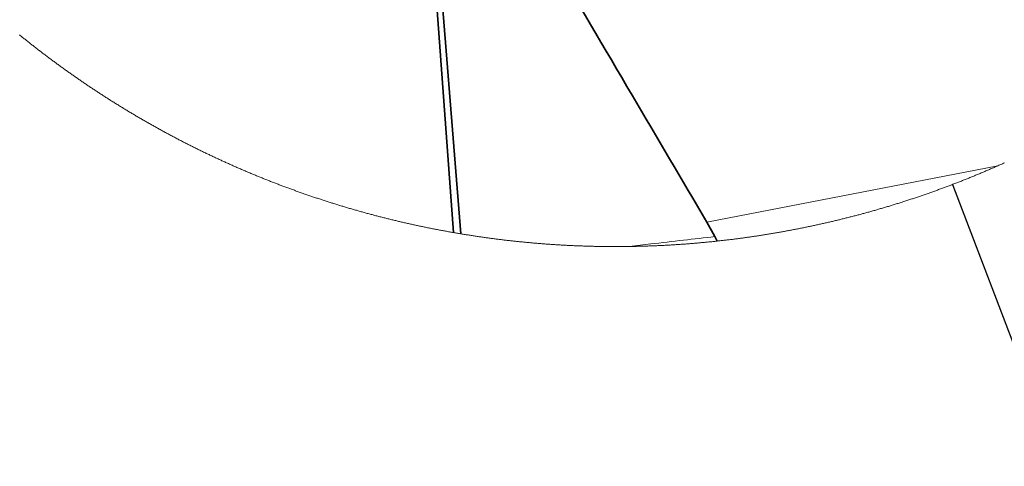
# Model space of a CAD drawing. Header units: millimetres. Extents: x 0 to 12429, y 0 to 8400.
# Tile 108 of 133: x 6228 to 6947, y 6019 to 6346. Entities that reach past the tile are written whole.
import ezdxf

# ---------------------------------------------------------------- set-up
doc = ezdxf.new("R2010")
doc.units = ezdxf.units.MM
doc.header["$LTSCALE"] = 20
doc.dimstyles.new('SLDDIMSTYLE6', dxfattribs={"dimtxt": 0.18, "dimasz": 70, "dimexe": 0, "dimexo": 0.0625, "dimgap": 0, "dimtad": 0, "dimtih": 1, "dimtoh": 1, "dimdec": 0, "dimrnd": 1e-09, "dimzin": 0, "dimdsep": 46, "dimtxsty": 'Standard', "dimblk1": 'NONE', "dimblk2": 'NONE', "dimsah": 1, "dimcen": 0.09, "dimadec": 0, "dimazin": 0, "dimtfac": 70, "dimtdec": 0, "dimtofl": 0, "dimtmove": 0, "dimatfit": 3, "dimldrblk": 'NONE', "dimfxl": 1, "dimfrac": 2, "dimtolj": 1, "dimtzin": 0, "dimarcsym": 0})

# ---------------------------------------------------------------- blocks, each defined once
blk = doc.blocks.new('_None')

msp = doc.modelspace()

# ---------------------------------------------------------------- linework, layer by layer
at = {"color": 7, "linetype": 'Continuous', "lineweight": 35}
for p, q in [((6544.387805, 6190.157159), (6515.20394, 6588.679238)), ((6518.216836, 6583.087011), (6549.801456, 6189.236863)), ((6735.205995, 6187.232895), (6729.287731, 6197.806998)), ((6736.875045, 6183.941646), (6735.205995, 6187.232895))]:
    msp.add_line(p, q, dxfattribs=at)
at = {"color": 8, "linetype": 'Continuous', "lineweight": 18}
msp.add_line((6729.287731, 6197.806998), (6941.913711, 6239.00239), dxfattribs=at)
at = {"color": 7, "linetype": 'Continuous', "lineweight": 18, "flags": 128}
msp.add_lwpolyline([(6227.415549, 6334.644599), (6227.991926, 6334.176107), (6228.568899, 6333.70821), (6229.146229, 6333.241029), (6229.724156, 6332.774444), (6230.30256, 6332.308336), (6230.88144, 6331.843062), (6231.460916, 6331.378265), (6232.04075, 6330.914183), (6232.62118, 6330.450697), (6233.202087, 6329.987808), (6233.783471, 6329.525514), (6234.365451, 6329.063936), (6234.947788, 6328.602953), (6235.530721, 6328.142567), (6236.114132, 6327.682777), (6236.698019, 6327.223702), (6237.282383, 6326.765223), (6237.867223, 6326.30734), (6238.45266, 6325.850172), (6239.038455, 6325.393601), (6239.624845, 6324.937625), (6240.211713, 6324.482246), (6240.799057, 6324.027582), (6241.386878, 6323.573513), (6241.975176, 6323.120041), (6242.56395, 6322.667284), (6243.153202, 6322.215124), (6243.74293, 6321.763678), (6244.333255, 6321.312709), (6244.923937, 6320.862456), (6245.515215, 6320.412918), (6246.10697, 6319.963856), (6246.699082, 6319.51551), (6247.291791, 6319.067879), (6247.884976, 6318.620725), (6248.478638, 6318.174406), (6249.072658, 6317.728563), (6249.667274, 6317.283435), (6250.262367, 6316.838904), (6250.857937, 6316.395088), (6251.453983, 6315.951868), (6252.050506, 6315.509243), (6252.647506, 6315.067335), (6253.244983, 6314.626022), (6253.842818, 6314.185305), (6254.441249, 6313.745304), (6255.040156, 6313.306017), (6255.63954, 6312.867327), (6256.239402, 6312.429233), (6256.83962, 6311.991735), (6257.440435, 6311.554952), (6258.041727, 6311.118885), (6258.643376, 6310.683413), (6259.245621, 6310.248537), (6259.848224, 6309.814377), (6260.451304, 6309.380813), (6261.05498, 6308.947964), (6261.659013, 6308.515711), (6262.263524, 6308.084174), (6262.868511, 6307.653232), (6263.473975, 6307.222887), (6264.079796, 6306.793256), (6264.686214, 6306.364341), (6265.292989, 6305.936022), (6265.900361, 6305.508299), (6266.50809, 6305.081292), (6267.116296, 6304.65488), (6267.724978, 6304.229184), (6268.334138, 6303.804202), (6268.943655, 6303.379817), (6269.553649, 6302.956028), (6270.164239, 6302.532955), (6270.775186, 6302.110596), (6271.386611, 6301.688834), (6271.998393, 6301.267667), (6272.610771, 6300.847216), (6273.223507, 6300.42748), (6273.836719, 6300.00834), (6274.450409, 6299.589916), (6275.064575, 6299.172087), (6275.679099, 6298.754974), (6276.2941, 6298.338457), (6276.909577, 6297.922655), (6277.525531, 6297.507449), (6278.141843, 6297.092958), (6278.758632, 6296.679182), (6279.375898, 6296.266003), (6279.993641, 6295.853539), (6280.611741, 6295.441671), (6281.230318, 6295.030518), (6281.849372, 6294.619961), (6282.468902, 6294.210239), (6283.088791, 6293.800993), (6283.709156, 6293.392582), (6284.329879, 6292.984648), (6284.951078, 6292.577548), (6285.572755, 6292.171045), (6286.194908, 6291.765256), (6286.817419, 6291.360064), (6287.440406, 6290.955587), (6288.063871, 6290.551825), (6288.687693, 6290.148659), (6289.311992, 6289.746209), (6289.936649, 6289.344354), (6290.561783, 6288.943334), (6291.187393, 6288.54291), (6291.813361, 6288.143082), (6292.439806, 6287.743969), (6293.066727, 6287.345572), (6293.694007, 6286.947771), (6294.321763, 6286.550804), (6294.949876, 6286.154314), (6295.578467, 6285.758658), (6296.207534, 6285.363598), (6296.83696, 6284.969254), (6297.466742, 6284.575506), (6298.097002, 6284.182592), (6298.727738, 6283.790274), (6299.358832, 6283.398552), (6299.990403, 6283.007665), (6300.622331, 6282.617374), (6301.254737, 6282.227679), (6301.887619, 6281.838818), (6302.520858, 6281.450553), (6303.154456, 6281.063004), (6303.78853, 6280.67617), (6304.422962, 6280.289932), (6305.057871, 6279.904409), (6305.693137, 6279.519601), (6306.32888, 6279.135509), (6306.964981, 6278.752013), (6307.601558, 6278.369232), (6308.238494, 6277.987166), (6308.875906, 6277.605696), (6309.513675, 6277.225061), (6310.151922, 6276.845022), (6310.790526, 6276.465698), (6311.429488, 6276.087089), (6312.068927, 6275.709076), (6312.708723, 6275.331779), (6313.348877, 6274.955197), (6313.989507, 6274.57933), (6314.630615, 6274.204178), (6315.27208, 6273.829623), (6315.913903, 6273.455782), (6316.556083, 6273.082657), (6317.198741, 6272.710247), (6317.841875, 6272.338434), (6318.485247, 6271.967454), (6319.129097, 6271.597071), (6319.773304, 6271.227403), (6320.417988, 6270.85845), (6321.063029, 6270.490213), (6321.708428, 6270.122571), (6322.354304, 6269.755645), (6323.000538, 6269.389553), (6323.647129, 6269.024058), (6324.294197, 6268.659158), (6324.941622, 6268.295093), (6325.589406, 6267.931743), (6326.237547, 6267.568989), (6326.886164, 6267.206951), (6327.53514, 6266.845627), (6328.184473, 6266.485019), (6328.834163, 6266.125126), (6329.484331, 6265.765949), (6330.134856, 6265.407486), (6330.785739, 6265.04962), (6331.437098, 6264.692588), (6332.088696, 6264.336152), (6332.740771, 6263.980432), (6333.393203, 6263.625427), (6334.046113, 6263.271137), (6334.69926, 6262.917562), (6335.352885, 6262.564702), (6336.006867, 6262.212439), (6336.661207, 6261.86101), (6337.315904, 6261.510177), (6337.970959, 6261.160179), (6338.626491, 6260.810776), (6339.282262, 6260.462089), (6339.938509, 6260.114117), (6340.595113, 6259.76686), (6341.252076, 6259.420319), (6341.909396, 6259.074493), (6342.567193, 6258.729382), (6343.225228, 6258.384986), (6343.88374, 6258.041306), (6344.542491, 6257.698341), (6345.201718, 6257.355972), (6345.861303, 6257.014437), (6346.521246, 6256.673618), (6347.181546, 6256.333394), (6347.842204, 6255.994006), (6348.503219, 6255.655213), (6349.164712, 6255.317254), (6349.826442, 6254.979892), (6350.488531, 6254.643364), (6351.150977, 6254.307433), (6351.8139, 6253.972335), (6352.477061, 6253.637834), (6353.140699, 6253.304048), (6353.804576, 6252.971096), (6354.46881, 6252.638741), (6355.133521, 6252.30722), (6355.79847, 6251.976295), (6356.463896, 6251.646204), (6357.129561, 6251.31671), (6357.795703, 6250.987931), (6358.462083, 6250.659986), (6359.12882, 6250.332637), (6359.795915, 6250.006123), (6360.463487, 6249.680205), (6361.131298, 6249.355121), (6361.799466, 6249.030753), (6362.467992, 6248.70698), (6363.136875, 6248.384042), (6363.806116, 6248.061819), (6364.475595, 6247.740312), (6365.145551, 6247.419401), (6365.815746, 6247.099324), (6366.486417, 6246.779962), (6367.157327, 6246.461316), (6367.828595, 6246.143384), (6368.50022, 6245.826288), (6369.172203, 6245.509787), (6369.844543, 6245.194002), (6370.517241, 6244.878931), (6371.190178, 6244.564696), (6371.863591, 6244.251056), (6372.537243, 6243.938251), (6373.211252, 6243.626161), (6373.8855, 6243.314667), (6374.560224, 6243.004008), (6375.235187, 6242.694064), (6375.910627, 6242.384835), (6376.586305, 6242.07644), (6377.262222, 6241.768642), (6377.938615, 6241.461559), (6378.615247, 6241.15531), (6379.292237, 6240.849657), (6379.969584, 6240.544839), (6380.647289, 6240.240736), (6381.325232, 6239.937349), (6382.003533, 6239.634676), (6382.682192, 6239.332719), (6383.361088, 6239.031597), (6384.040462, 6238.73107), (6384.719955, 6238.431378), (6385.399925, 6238.132401), (6386.080133, 6237.834139), (6386.760699, 6237.536593), (6387.441622, 6237.239762), (6388.122904, 6236.943646), (6388.804423, 6236.648364), (6389.486181, 6236.353798), (6390.168416, 6236.059947), (6390.850889, 6235.766812), (6391.53372, 6235.474391), (6392.216789, 6235.182686), (6392.900216, 6234.891816), (6393.583881, 6234.601541), (6394.268023, 6234.312101), (6394.952285, 6234.023376), (6395.637023, 6233.735485), (6396.321999, 6233.448191), (6397.007333, 6233.161731), (6397.692906, 6232.875927), (6398.378836, 6232.590897), (6399.065005, 6232.306643), (6399.751531, 6232.023104), (6400.438296, 6231.74028), (6401.125418, 6231.45823), (6401.812898, 6231.176897), (6402.500617, 6230.896278), (6403.188693, 6230.616434), (6403.877007, 6230.337365), (6404.565679, 6230.058952), (6405.25459, 6229.781373), (6405.943739, 6229.50445), (6406.633364, 6229.228361), (6407.323109, 6228.952928), (6408.013212, 6228.67827), (6408.703672, 6228.404386), (6409.394371, 6228.131218), (6410.085427, 6227.858825), (6410.776722, 6227.587147), (6411.468255, 6227.316184), (6412.160145, 6227.045997), (6412.852394, 6226.776584), (6413.544881, 6226.507886), (6414.237606, 6226.239903), (6414.930569, 6225.972755), (6415.62401, 6225.706263), (6416.317569, 6225.440545), (6417.011487, 6225.175603), (6417.705642, 6224.911375), (6418.400156, 6224.647923), (6419.094907, 6224.385186), (6419.789898, 6224.123223), (6420.485245, 6223.862036), (6421.180832, 6223.601563), (6421.876656, 6223.341806), (6422.572838, 6223.082824), (6423.269259, 6222.824617), (6423.966037, 6222.567184), (6424.663054, 6222.310408), (6425.360309, 6222.054465), (6426.057803, 6221.799238), (6426.755654, 6221.544786), (6427.453744, 6221.291049), (6428.152072, 6221.038087), (6428.850757, 6220.7859), (6429.549681, 6220.534428), (6430.248844, 6220.28373), (6430.948245, 6220.033749), (6431.648003, 6219.784542), (6432.348, 6219.536109), (6433.048236, 6219.288392), (6433.748709, 6219.04151), (6434.449541, 6218.795283), (6435.150611, 6218.549891), (6435.851919, 6218.305214), (6436.553466, 6218.061312), (6437.255251, 6217.818125), (6437.957393, 6217.575713), (6438.659774, 6217.334075), (6439.362394, 6217.093153), (6440.065252, 6216.853006), (6440.768348, 6216.613634), (6441.471802, 6216.375037), (6442.175495, 6216.137155), (6442.879306, 6215.900047), (6443.583476, 6215.663715), (6444.287883, 6215.428157), (6444.992649, 6215.193315), (6445.697533, 6214.959248), (6446.402656, 6214.725895), (6447.108137, 6214.493378), (6447.813737, 6214.261575), (6448.519694, 6214.030548), (6449.22589, 6213.800295), (6449.932324, 6213.570757), (6450.638997, 6213.341995), (6451.345908, 6213.114007), (6452.053057, 6212.886794), (6452.760445, 6212.660356), (6453.468072, 6212.434633), (6454.175936, 6212.209685), (6454.884159, 6211.985512), (6455.5925, 6211.762114), (6456.30108, 6211.539431), (6457.009899, 6211.317583), (6457.719075, 6211.096449), (6458.42837, 6210.876091), (6459.137904, 6210.656448), (6459.847676, 6210.437639), (6460.557806, 6210.219546), (6461.268055, 6210.002287), (6461.978542, 6209.785743), (6462.689268, 6209.569974), (6463.400232, 6209.354921), (6464.111435, 6209.140702), (6464.822876, 6208.927257), (6465.534555, 6208.714528), (6466.246354, 6208.502574), (6466.95851, 6208.291395), (6467.670905, 6208.080991), (6468.383419, 6207.871361), (6469.096171, 6207.662507), (6469.809281, 6207.454367), (6470.52251, 6207.247062), (6471.235978, 6207.040472), (6471.949684, 6206.834658), (6472.663509, 6206.629618), (6473.377692, 6206.425353), (6474.091994, 6206.221862), (6474.806654, 6206.019147), (6475.521433, 6205.817206), (6476.236331, 6205.616041), (6476.951586, 6205.41559), (6477.667081, 6205.215974), (6478.382694, 6205.017074), (6479.098546, 6204.819007), (6479.814636, 6204.621656), (6480.530965, 6204.42508), (6481.247412, 6204.229279), (6481.964099, 6204.034312), (6482.681023, 6203.840061), (6483.398186, 6203.646584), (6484.115469, 6203.453882), (6484.832989, 6203.261955), (6485.550749, 6203.070803), (6486.268746, 6202.880426), (6486.986863, 6202.690823), (6487.705218, 6202.501996), (6488.423812, 6202.313943), (6489.142644, 6202.126606), (6489.861595, 6201.940103), (6490.580784, 6201.754375), (6491.300093, 6201.569422), (6492.019641, 6201.385243), (6492.739426, 6201.20184), (6493.45945, 6201.019211), (6494.179594, 6200.837298), (6494.899975, 6200.656219), (6495.620476, 6200.475915), (6496.341216, 6200.296386), (6497.062194, 6200.117631), (6497.783291, 6199.939652), (6498.504626, 6199.762447), (6499.226081, 6199.586018), (6499.947774, 6199.410363), (6500.669705, 6199.235483), (6501.391756, 6199.061437), (6502.114045, 6198.888107), (6502.836453, 6198.715551), (6503.5591, 6198.543771), (6504.281985, 6198.372825), (6505.004989, 6198.202594), (6505.728113, 6198.033197), (6506.451475, 6197.864516), (6507.175075, 6197.69667), (6507.898795, 6197.529598), (6508.622753, 6197.363301), (6509.34683, 6197.197779), (6510.071026, 6197.033031), (6510.795461, 6196.869059), (6511.520135, 6196.705862), (6512.244927, 6196.543439), (6512.969839, 6196.381791), (6513.694989, 6196.220978), (6514.420377, 6196.06088), (6515.145885, 6195.901616), (6515.871512, 6195.743127), (6516.597377, 6195.585413), (6517.323362, 6195.428474), (6518.049466, 6195.27231), (6518.775808, 6195.116921), (6519.502389, 6194.962366), (6520.228969, 6194.808526), (6520.955788, 6194.655521), (6521.682846, 6194.503291), (6522.410022, 6194.351836), (6523.137318, 6194.201155), (6523.864853, 6194.051249), (6524.592506, 6193.902119), (6525.320279, 6193.753822), (6526.048171, 6193.606241), (6526.776301, 6193.459495), (6527.50467, 6193.313523), (6528.233039, 6193.168326), (6528.961646, 6193.023963), (6529.690372, 6192.880316), (6530.419337, 6192.737503), (6531.148421, 6192.595466), (6531.877624, 6192.454203), (6532.606947, 6192.313714), (6533.336507, 6192.174001), (6534.066188, 6192.035122), (6534.795987, 6191.896959), (6535.525905, 6191.75963), (6536.256062, 6191.623075), (6536.986219, 6191.487356), (6537.716614, 6191.352351), (6538.447248, 6191.218181), (6539.177882, 6191.084786), (6539.908754, 6190.952166), (6540.639745, 6190.82032), (6541.370856, 6190.689309), (6542.102086, 6190.559073), (6542.833435, 6190.429552), (6543.565022, 6190.300925), (6544.296729, 6190.173014), (6544.387805, 6190.157159), (6545.119631, 6190.030141), (6545.851576, 6189.903899), (6546.583759, 6189.77849), (6547.315942, 6189.653857), (6548.048364, 6189.529999), (6548.780786, 6189.406975), (6549.513447, 6189.284666), (6549.801456, 6189.236863), (6550.534236, 6189.115687), (6551.267254, 6188.995285), (6552.000271, 6188.875719), (6552.733528, 6188.756926), (6553.466784, 6188.638909), (6554.200279, 6188.521667), (6554.933893, 6188.405259), (6555.667626, 6188.289566), (6556.401359, 6188.174708), (6557.135331, 6188.060685), (6557.869422, 6187.947376), (6558.603632, 6187.834902), (6559.337961, 6187.723203), (6560.072409, 6187.612338), (6560.806977, 6187.502249), (6561.541664, 6187.392934), (6562.27647, 6187.284394), (6563.011395, 6187.176629), (6563.74644, 6187.069698), (6564.481484, 6186.963542), (6565.216767, 6186.858221), (6565.952169, 6186.753614), (6566.68769, 6186.649843), (6567.423212, 6186.546846), (6568.158971, 6186.444683), (6568.894731, 6186.343296), (6569.630729, 6186.242683), (6570.366728, 6186.142846), (6571.102845, 6186.043842), (6571.839081, 6185.945614), (6572.575437, 6185.84822), (6573.311912, 6185.751541), (6574.048506, 6185.655697), (6574.785101, 6185.560627), (6575.521814, 6185.466392), (6576.258766, 6185.372932), (6576.995718, 6185.280247), (6577.732789, 6185.188396), (6578.469979, 6185.097261), (6579.207169, 6185.007019), (6579.944598, 6184.917493), (6580.682027, 6184.828802), (6581.419574, 6184.740885), (6582.157122, 6184.653743), (6582.894909, 6184.567435), (6583.632695, 6184.481903), (6584.37072, 6184.397204), (6585.108625, 6184.313281), (6585.846769, 6184.230133), (6586.584913, 6184.147759), (6587.323295, 6184.06622), (6588.061558, 6183.985455), (6588.80006, 6183.905526), (6589.538562, 6183.826371), (6590.277182, 6183.747991), (6591.015922, 6183.670385), (6591.754662, 6183.593615), (6592.493521, 6183.517619), (6593.2325, 6183.442457), (6593.971597, 6183.368071), (6594.710695, 6183.294459), (6595.449912, 6183.221682), (6596.189129, 6183.149679), (6596.928465, 6183.078452), (6597.66792, 6183.008058), (6598.407375, 6182.93844), (6599.146949, 6182.869657), (6599.886643, 6182.801588), (6600.626337, 6182.734414), (6601.36615, 6182.667954), (6602.105962, 6182.60233), (6602.845895, 6182.53748), (6603.585946, 6182.473464), (6604.325997, 6182.410224), (6605.066168, 6182.347758), (6605.806338, 6182.286127), (6606.546628, 6182.225271), (6607.286917, 6182.165249), (6608.027326, 6182.106002), (6608.767854, 6182.04753), (6609.508382, 6181.989892), (6610.248911, 6181.933029), (6610.989558, 6181.876941), (6611.730324, 6181.821688), (6612.471091, 6181.767209), (6613.211857, 6181.713565), (6613.952743, 6181.660695), (6614.693748, 6181.608601), (6615.434753, 6181.557341), (6616.175758, 6181.506856), (6616.916882, 6181.457205), (6617.658006, 6181.408329), (6618.39925, 6181.360228), (6619.140493, 6181.312962), (6619.881856, 6181.26647), (6620.623218, 6181.220754), (6621.364581, 6181.175871), (6622.106063, 6181.131823), (6622.847544, 6181.088491), (6623.589145, 6181.045993), (6624.330746, 6181.004329), (6625.072347, 6180.96344), (6625.814068, 6180.923326), (6626.555788, 6180.884047), (6627.297508, 6180.845542), (6628.039347, 6180.807813), (6628.781187, 6180.770917), (6629.523026, 6180.734857), (6630.264985, 6180.699511), (6631.006943, 6180.66506), (6631.748902, 6180.631323), (6632.49098, 6180.598422), (6633.233058, 6180.566295), (6633.975135, 6180.535002), (6634.717333, 6180.504485), (6635.45953, 6180.474801), (6636.201727, 6180.445893), (6636.943924, 6180.41776), (6637.68624, 6180.390461), (6638.428437, 6180.363937), (6639.170872, 6180.338247), (6639.913189, 6180.313332), (6640.655505, 6180.289252), (6641.39794, 6180.265947), (6642.140376, 6180.243416), (6642.882811, 6180.22172), (6643.625247, 6180.200799), (6644.367801, 6180.180653), (6645.110356, 6180.161341), (6645.852791, 6180.142863), (6646.595346, 6180.125161), (6647.33802, 6180.108233), (6648.080575, 6180.09208), (6648.823129, 6180.076762), (6649.565803, 6180.062278), (6650.308477, 6180.048569), (6651.051151, 6180.035634), (6651.793825, 6180.023535), (6652.536499, 6180.01221), (6653.279173, 6180.001719), (6654.021846, 6179.992004), (6654.76452, 6179.983063), (6655.507313, 6179.974957), (6656.249987, 6179.967626), (6656.99278, 6179.961129), (6657.735454, 6179.955407), (6658.478247, 6179.950519), (6659.22104, 6179.946406), (6659.963714, 6179.943068), (6660.706507, 6179.940565), (6661.4493, 6179.938837), (6662.192094, 6179.937942), (6662.934887, 6179.937823), (6663.67756, 6179.938479), (6664.420354, 6179.939969), (6665.163147, 6179.942234), (6665.90594, 6179.945333), (6666.648614, 6179.949208), (6667.391407, 6179.953916), (6668.1342, 6179.9594), (6668.876874, 6179.965659), (6669.619667, 6179.972752), (6670.362341, 6179.980679), (6671.105014, 6179.989322), (6671.847808, 6179.998799), (6672.590481, 6180.00911), (6672.821986, 6180.012508), (6673.56466, 6180.023833), (6674.307334, 6180.035932), (6675.050008, 6180.048867), (6675.792681, 6180.062635), (6676.535236, 6180.077119), (6677.27791, 6180.092497), (6678.020465, 6180.108591), (6678.763019, 6180.125518), (6679.505574, 6180.14328), (6680.248129, 6180.161817), (6680.990683, 6180.181129), (6681.733119, 6180.201276), (6682.475673, 6180.222197), (6683.218109, 6180.243953), (6683.960544, 6180.266483), (6684.702861, 6180.289789), (6685.445296, 6180.313929), (6686.187612, 6180.338843), (6686.929928, 6180.364592), (6687.672245, 6180.391117), (6688.414442, 6180.418415), (6689.156758, 6180.446549), (6689.898955, 6180.475517), (6690.641152, 6180.5052), (6691.38323, 6180.535777), (6692.125308, 6180.567069), (6692.867386, 6180.599196), (6693.609463, 6180.632098), (6694.351422, 6180.665834), (6695.093381, 6180.700345), (6695.835339, 6180.735691), (6696.577298, 6180.771811), (6697.319137, 6180.808707), (6698.060857, 6180.846436), (6698.802697, 6180.884941), (6699.544417, 6180.92428), (6700.286137, 6180.964394), (6701.027738, 6181.005283), (6701.769339, 6181.047006), (6702.510821, 6181.089504), (6703.252422, 6181.132837), (6703.993785, 6181.176944), (6704.735266, 6181.221826), (6705.476629, 6181.267543), (6706.217872, 6181.314094), (6706.959116, 6181.361361), (6707.700359, 6181.409462), (6708.441483, 6181.458338), (6709.182607, 6181.508048), (6709.923731, 6181.558533), (6710.664736, 6181.609853), (6711.405622, 6181.661947), (6712.146508, 6181.714817), (6712.887274, 6181.76852), (6713.628041, 6181.822999), (6714.368807, 6181.878312), (6715.109455, 6181.93434), (6715.849983, 6181.991263), (6716.590511, 6182.048901), (6717.331039, 6182.107373), (6718.071448, 6182.166679), (6718.811738, 6182.226761), (6719.552027, 6182.287617), (6720.292198, 6182.349248), (6721.032368, 6182.411714), (6721.77242, 6182.475014), (6722.512471, 6182.53903), (6723.252403, 6182.603879), (6723.992216, 6182.669564), (6724.732029, 6182.735963), (6725.471722, 6182.803197), (6726.211416, 6182.871266), (6726.95099, 6182.940109), (6727.690446, 6183.009727), (6728.429901, 6183.08018), (6729.169237, 6183.151408), (6729.908454, 6183.22341), (6730.64767, 6183.296247), (6731.386768, 6183.369859), (6732.125866, 6183.444245), (6732.864725, 6183.519466), (6733.603584, 6183.595462), (6734.342443, 6183.672233), (6735.081183, 6183.749838), (6735.819804, 6183.828218), (6736.558305, 6183.907433), (6736.875045, 6183.941646), (6737.613427, 6184.021933), (6738.35169, 6184.103055), (6739.089953, 6184.184952), (6739.828097, 6184.267683), (6740.566122, 6184.35119), (6741.304146, 6184.435471), (6742.042052, 6184.520526), (6742.779838, 6184.606417), (6743.517505, 6184.693141), (6744.255053, 6184.780581), (6744.992601, 6184.868856), (6745.73003, 6184.957905), (6746.467339, 6185.047789), (6747.204529, 6185.138448), (6747.94172, 6185.229881), (6748.678672, 6185.32209), (6749.415623, 6185.415132), (6750.152456, 6185.50895), (6750.889169, 6185.603602), (6751.625764, 6185.699029), (6752.362239, 6185.795231), (6753.098714, 6185.892208), (6753.83495, 6185.990019), (6754.571187, 6186.088605), (6755.307304, 6186.187966), (6756.043183, 6186.288162), (6756.779062, 6186.389132), (6757.514822, 6186.490877), (6758.250581, 6186.593397), (6758.986103, 6186.696752), (6759.721505, 6186.800881), (6760.456788, 6186.905785), (6761.192071, 6187.011524), (6761.927115, 6187.118037), (6762.66204, 6187.225326), (6763.396966, 6187.333448), (6764.131653, 6187.442286), (6764.866339, 6187.551959), (6765.600788, 6187.662466), (6766.335236, 6187.773688), (6767.069446, 6187.885745), (6767.803656, 6187.998577), (6768.537628, 6188.112243), (6769.271599, 6188.226624), (6770.005333, 6188.34184), (6770.738947, 6188.45783), (6771.472561, 6188.574655), (6772.205936, 6188.692196), (6772.939192, 6188.810571), (6773.67233, 6188.92978), (6774.405348, 6189.049704), (6775.138246, 6189.170464), (6775.871026, 6189.291997), (6776.603686, 6189.414306), (6777.336108, 6189.53739), (6778.06853, 6189.661308), (6778.800713, 6189.786001), (6779.532777, 6189.911468), (6780.264723, 6190.037711), (6780.996548, 6190.164788), (6781.728255, 6190.292581), (6782.459842, 6190.421207), (6783.191191, 6190.550609), (6783.92254, 6190.680845), (6784.653651, 6190.811856), (6785.384642, 6190.943582), (6786.115395, 6191.076143), (6786.846148, 6191.209538), (6787.576663, 6191.343649), (6788.307058, 6191.478594), (6789.037334, 6191.614314), (6789.767491, 6191.750808), (6790.497529, 6191.888078), (6791.227328, 6192.026122), (6791.957008, 6192.165001), (6792.68645, 6192.304655), (6793.415891, 6192.445083), (6794.145095, 6192.586286), (6794.874179, 6192.728265), (6795.603024, 6192.871077), (6796.33187, 6193.014605), (6797.060477, 6193.158968), (6797.788846, 6193.304105), (6798.517214, 6193.450017), (6799.245345, 6193.596764), (6799.973237, 6193.744226), (6800.701129, 6193.892522), (6801.428782, 6194.041593), (6802.156316, 6194.19144), (6802.883612, 6194.342061), (6803.610789, 6194.493456), (6804.337727, 6194.645627), (6805.064665, 6194.798632), (6805.791246, 6194.952352), (6806.517827, 6195.106907), (6807.244169, 6195.262237), (6807.970392, 6195.418342), (6808.696376, 6195.575221), (6809.422242, 6195.732875), (6810.147869, 6195.891364), (6810.873377, 6196.050568), (6811.598646, 6196.210607), (6812.323796, 6196.37136), (6813.048827, 6196.532948), (6813.773619, 6196.695311), (6814.498293, 6196.858449), (6815.222727, 6197.022362), (6815.947043, 6197.18705), (6816.67112, 6197.352512), (6817.394959, 6197.518809), (6818.118798, 6197.685821), (6818.842279, 6197.853668), (6819.565701, 6198.02223), (6820.288884, 6198.191626), (6821.011888, 6198.361798), (6821.734714, 6198.532684), (6822.45736, 6198.704405), (6823.179828, 6198.876901), (6823.902117, 6199.050172), (6824.624228, 6199.224217), (6825.3461, 6199.399038), (6826.067852, 6199.574633), (6826.789366, 6199.751003), (6827.510702, 6199.928148), (6828.231799, 6200.106068), (6828.952777, 6200.284822), (6829.673516, 6200.464292), (6830.394077, 6200.644536), (6831.114458, 6200.825556), (6831.834661, 6201.00741), (6832.554626, 6201.189979), (6833.274411, 6201.373322), (6833.993959, 6201.557501), (6834.713327, 6201.742394), (6835.432517, 6201.928063), (6836.151528, 6202.114506), (6836.8703, 6202.301784), (6837.588894, 6202.489777), (6838.307249, 6202.678545), (6839.025425, 6202.868088), (6839.743423, 6203.058465), (6840.461182, 6203.249557), (6841.178703, 6203.441425), (6841.896044, 6203.634067), (6842.613208, 6203.827484), (6843.330132, 6204.021676), (6844.046878, 6204.216643), (6844.763385, 6204.412384), (6845.479654, 6204.608901), (6846.195745, 6204.806192), (6846.911656, 6205.004259), (6847.627329, 6205.20304), (6848.342764, 6205.402656), (6849.05796, 6205.603047), (6849.772977, 6205.804153), (6850.487816, 6206.006034), (6851.202416, 6206.208749), (6851.916777, 6206.41218), (6852.630901, 6206.616385), (6853.344845, 6206.821366), (6854.058491, 6207.027121), (6854.772019, 6207.233651), (6855.485248, 6207.440956), (6856.198298, 6207.648976), (6856.91111, 6207.857831), (6857.623684, 6208.067401), (6858.336019, 6208.277746), (6859.048175, 6208.488865), (6859.760093, 6208.70076), (6860.471772, 6208.913429), (6861.183213, 6209.126873), (6861.894416, 6209.341033), (6862.60538, 6209.556027), (6863.316166, 6209.771736), (6864.026653, 6209.98822), (6864.736962, 6210.205479), (6865.446972, 6210.423513), (6866.156804, 6210.642262), (6866.866397, 6210.861845), (6867.575752, 6211.082144), (6868.284809, 6211.303218), (6868.993687, 6211.525066), (6869.702326, 6211.74763), (6870.410728, 6211.971028), (6871.118831, 6212.195142), (6871.826755, 6212.42003), (6872.534441, 6212.645693), (6873.241829, 6212.872131), (6873.949038, 6213.099285), (6874.655949, 6213.327213), (6875.362622, 6213.555916), (6876.069056, 6213.785394), (6876.775252, 6214.015587), (6877.481209, 6214.246614), (6878.186869, 6214.478357), (6878.89229, 6214.710815), (6879.597532, 6214.944108), (6880.302476, 6215.178116), (6881.007122, 6215.412898), (6881.71159, 6215.648456), (6882.415759, 6215.884729), (6883.11969, 6216.121777), (6883.823322, 6216.359599), (6884.526717, 6216.598196), (6885.229873, 6216.837509), (6885.93279, 6217.077597), (6886.63541, 6217.318459), (6887.337791, 6217.560037), (6888.039934, 6217.802389), (6888.741779, 6218.045516), (6889.443385, 6218.289359), (6890.144693, 6218.534036), (6890.845763, 6218.779369), (6891.546594, 6219.025536), (6892.247128, 6219.272418), (6892.947363, 6219.520076), (6893.64736, 6219.768448), (6894.347119, 6220.017596), (6895.046579, 6220.267518), (6895.745742, 6220.518156), (6896.444666, 6220.769568), (6897.143351, 6221.021755), (6897.841739, 6221.274658), (6898.539828, 6221.528335), (6899.23768, 6221.782728), (6899.935233, 6222.037895), (6900.632548, 6222.293837), (6901.329505, 6222.550495), (6902.026283, 6222.807928), (6902.722704, 6223.066135), (6903.418886, 6223.325057), (6904.11477, 6223.584695), (6904.810416, 6223.845108), (6905.505764, 6224.106296), (6906.200813, 6224.368198), (6906.895565, 6224.630876), (6907.590079, 6224.894329), (6908.284294, 6225.158496), (6908.978211, 6225.423379), (6909.67183, 6225.689037), (6910.365152, 6225.95547), (6911.058234, 6226.222618), (6911.751019, 6226.490481), (6912.443506, 6226.759179), (6913.135695, 6227.028532), (6913.827585, 6227.298661), (6914.519178, 6227.569564), (6915.210532, 6227.841182), (6915.901529, 6228.113575), (6916.592287, 6228.386684), (6917.282688, 6228.660567), (6917.97285, 6228.935166), (6918.662714, 6229.21048), (6919.35228, 6229.486568), (6920.041489, 6229.763432), (6920.730459, 6230.041011), (6921.419131, 6230.319305), (6922.107445, 6230.598374), (6922.795521, 6230.878158), (6923.48324, 6231.158717), (6924.17072, 6231.439991), (6924.857842, 6231.721981), (6925.544726, 6232.004745), (6926.231252, 6232.288225), (6926.917481, 6232.57248), (6927.603411, 6232.857449), (6928.288984, 6233.143194), (6928.974318, 6233.429594), (6929.659294, 6233.71677), (6930.344032, 6234.004779), (6931.028413, 6234.293385), (6931.712436, 6234.582825), (6932.39622, 6234.872981), (6933.079647, 6235.163851), (6933.762776, 6235.455437), (6934.445607, 6235.747858), (6935.12808, 6236.040874), (6935.810255, 6236.334725), (6936.492132, 6236.629291), (6937.173711, 6236.924572), (6937.854933, 6237.220569), (6938.535856, 6237.517281), (6939.216422, 6237.814827), (6939.89669, 6238.113089), (6940.57666, 6238.411947), (6941.256272, 6238.711639), (6941.913711, 6239.00239), (6942.592727, 6239.303513), (6943.271386, 6239.605351), (6943.949687, 6239.908023), (6944.627749, 6240.211292), (6945.305394, 6240.515395), (6945.982742, 6240.820094), (6946.659791, 6241.125627)], dxfattribs=at)
at = {"color": 7, "linetype": 'Continuous', "lineweight": 35}
msp.add_open_spline([(6729.287731, 6197.806998), (6711.101026, 6228.713392), (6672.668214, 6294.02592), (6627.594733, 6370.968265), (6593.524623, 6428.301372), (6575.114507, 6459.026844), (6560.743437, 6487.065273), (6550.807323, 6512.342557), (6543.324142, 6537.676659), (6538.066199, 6562.836584), (6536.357846, 6579.388208), (6535.503494, 6587.66572)], degree=3, knots=[0, 0, 0, 0, 0.2451140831, 0.5179840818, 0.6094975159, 0.7009901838, 0.7627641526, 0.8246136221, 0.8863267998, 0.9431517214, 1, 1, 1, 1], dxfattribs=at)
at = {"color": 8, "linetype": 'Continuous', "lineweight": 18}
msp.add_open_spline([(6672.821986, 6180.012508), (6678.007687, 6180.624697), (6691.142286, 6182.17528), (6711.936939, 6184.582607), (6727.547806, 6186.360646), (6735.205995, 6187.232895)], degree=3, knots=[0, 0, 0, 0, 0.2494427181, 0.6318007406, 1, 1, 1, 1], dxfattribs=at)

# ---------------------------------------------------------------- leaders
at = {"color": 7, "linetype": 'Continuous', "lineweight": 18, "has_arrowhead": 0}
msp.add_leader([(6908.590637, 6225.275332), (7183.188623, 5505.849721)], dimstyle='SLDDIMSTYLE6', dxfattribs=at)

doc.saveas('drawing.dxf')
